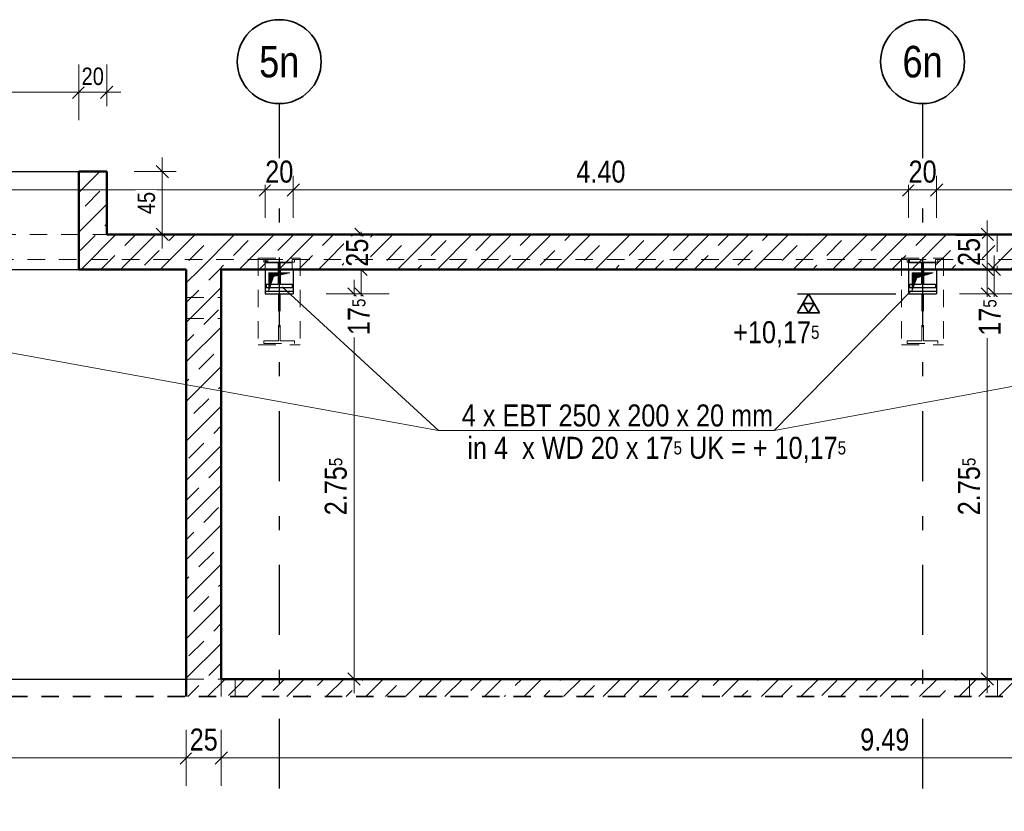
# Model space of a CAD drawing. Header units: millimetres. Extents: x -13 to 146, y -13 to 60.
# Tile 20 of 170: x 13.11 to 20.15, y 3.31 to 8.97. Entities that reach past the tile are written whole.
import ezdxf
from ezdxf.enums import TextEntityAlignment as Align

# ---------------------------------------------------------------- set-up
doc = ezdxf.new("R2010")
doc.units = ezdxf.units.MM
doc.linetypes.add('DASHDOTX2', pattern=[2, 1, -0.5, 0, -0.5])
doc.linetypes.add('HIDDEN', pattern=[0.375, 0.25, -0.125])
for name, color, linetype, lineweight in [('Achsen', 7, 'Continuous', 20), ('Schraffuren', 7, 'Continuous', 20), ('Texte', 7, 'Continuous', 20)]:
    doc.layers.add(name, color=color, linetype=linetype, lineweight=lineweight)
doc.styles.add('Arial Narrow', font='ARIALN.TTF')
doc.dimstyles.new('Arch_Strakon_dimstyle', dxfattribs={"dimtxt": 11.25, "dimasz": 1, "dimexe": 1.25, "dimexo": 0.0625, "dimgap": 1, "dimtad": 0, "dimdec": 5, "dimzin": 12, "dimdsep": 46, "dimtxsty": 'Arial Narrow', "dimblk": 'Arrowhead_Tick', "dimsah": 1, "dimcen": 0, "dimse1": 1, "dimse2": 1, "dimclrd": 6, "dimclrt": 3, "dimazin": 0, "dimtfac": 1, "dimtdec": 4, "dimtmove": 0, "dimatfit": 3, "dimldrblk": 'NONE', "dimfxl": 1, "dimtvp": 1, "dimtolj": 1, "dimtzin": 0, "dimlwd": 13, "dimarcsym": 2})
pattern_1 = [(45, (0, 0), (-0.0036769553, 0.0036769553), [])]
pattern_2 = [(45, (0, 0), (-0.1414214, 0.1414214), [0.15, -0.1]), (45, (-0.07071, 0.07071), (-0.1414214, 0.1414214), [])]

# ---------------------------------------------------------------- blocks, each defined once
blk = doc.blocks.new('Arrowhead_Tick')
at = {"color": 0, "linetype": 'Continuous', "lineweight": -2}
for p, q in [((0, 20), (0, -10)), ((-1, 0), (0, 0)), ((10, 0), (0, 0))]:
    blk.add_line(p, q, dxfattribs=at)
at = {"color": 2, "linetype": 'Continuous', "lineweight": 35}
blk.add_line((4.42, 4.42), (-4.42, -4.42), dxfattribs=at)
blk = doc.blocks.new('*D142')
at = {"layer": 'Achsen', "color": 6, "linetype": 'Continuous', "lineweight": 13}
blk.add_line((11.2746, 3.6893), (14.2896, 3.6893), dxfattribs=at)
at = {"layer": 'Defpoints', "color": 0}
for p in [(11.2646, 4.1282), (14.2996, 4.1282), (14.2996, 3.6893)]:
    blk.add_point(p, dxfattribs=at)
at = {"layer": 'Achsen', "color": 6, "lineweight": 13, "xscale": 0.01, "yscale": 0.01, "zscale": 0.01}
blk.add_blockref('Arrowhead_Tick', (14.2996, 3.6893), dxfattribs=at)
at = {"layer": 'Achsen', "color": 6, "lineweight": 13, "xscale": 0.01, "yscale": 0.01, "zscale": 0.01, "rotation": 180}
blk.add_blockref('Arrowhead_Tick', (11.2646, 3.6893), dxfattribs=at)
at = {"layer": 'Achsen', "color": 2, "lineweight": 35, "insert": (12.7821, 3.8197), "char_height": 0.1575, "attachment_point": 5, "style": 'Arial Narrow', "bg_fill": 3, "box_fill_scale": 1.1, "bg_fill_color": 256, "bg_fill_true_color": 13158600, "bg_fill_transparency": 0}
blk.add_mtext('\\A1;3.03{\\A1;\\H.6x;\\S5;}', dxfattribs=at)
blk = doc.blocks.new('_None')
blk = doc.blocks.new('*D143')
at = {"layer": 'Achsen', "color": 6, "linetype": 'Continuous', "lineweight": 13}
blk.add_line((14.3096, 3.6893), (14.5396, 3.6893), dxfattribs=at)
at = {"layer": 'Defpoints', "color": 0}
for p in [(14.5496, 4.2532), (14.2996, 4.1282), (14.5496, 3.6893)]:
    blk.add_point(p, dxfattribs=at)
at = {"layer": 'Achsen', "color": 6, "lineweight": 13, "xscale": 0.01, "yscale": 0.01, "zscale": 0.01}
blk.add_blockref('Arrowhead_Tick', (14.5496, 3.6893), dxfattribs=at)
at = {"layer": 'Achsen', "color": 6, "lineweight": 13, "xscale": 0.01, "yscale": 0.01, "zscale": 0.01, "rotation": 180}
blk.add_blockref('Arrowhead_Tick', (14.2996, 3.6893), dxfattribs=at)
at = {"layer": 'Achsen', "color": 2, "lineweight": 35, "insert": (14.4246, 3.8197), "char_height": 0.1575, "attachment_point": 5, "style": 'Arial Narrow', "bg_fill": 3, "box_fill_scale": 1.1, "bg_fill_color": 256, "bg_fill_true_color": 13158600, "bg_fill_transparency": 0}
blk.add_mtext('\\A1;25', dxfattribs=at)
blk = doc.blocks.new('*D144')
at = {"layer": 'Achsen', "color": 6, "linetype": 'Continuous', "lineweight": 13}
blk.add_line((14.5596, 3.6893), (24.0292, 3.6893), dxfattribs=at)
at = {"layer": 'Defpoints', "color": 0}
for p in [(14.5496, 4.2532), (24.0392, 4.2532), (24.0392, 3.6893)]:
    blk.add_point(p, dxfattribs=at)
at = {"layer": 'Achsen', "color": 6, "lineweight": 13, "xscale": 0.01, "yscale": 0.01, "zscale": 0.01}
blk.add_blockref('Arrowhead_Tick', (24.0392, 3.6893), dxfattribs=at)
at = {"layer": 'Achsen', "color": 6, "lineweight": 13, "xscale": 0.01, "yscale": 0.01, "zscale": 0.01, "rotation": 180}
blk.add_blockref('Arrowhead_Tick', (14.5496, 3.6893), dxfattribs=at)
at = {"layer": 'Achsen', "color": 2, "lineweight": 35, "insert": (19.2944, 3.8197), "char_height": 0.1575, "attachment_point": 5, "style": 'Arial Narrow', "bg_fill": 3, "box_fill_scale": 1.1, "bg_fill_color": 256, "bg_fill_true_color": 13158600, "bg_fill_transparency": 0}
blk.add_mtext('\\A1;9.49', dxfattribs=at)
blk = doc.blocks.new('*D202')
at = {"layer": 'Achsen', "color": 6, "linetype": 'Continuous', "lineweight": 13}
blk.add_line((10.4747, 7.7515), (14.8546, 7.7515), dxfattribs=at)
at = {"layer": 'Defpoints', "color": 0}
for p in [(14.8646, 7.7515), (10.4647, 7.1832), (14.8646, 7.0082)]:
    blk.add_point(p, dxfattribs=at)
at = {"layer": 'Achsen', "color": 6, "lineweight": 13, "xscale": 0.01, "yscale": 0.01, "zscale": 0.01}
blk.add_blockref('Arrowhead_Tick', (14.8646, 7.7515), dxfattribs=at)
at = {"layer": 'Achsen', "color": 6, "lineweight": 13, "xscale": 0.01, "yscale": 0.01, "zscale": 0.01, "rotation": 180}
blk.add_blockref('Arrowhead_Tick', (10.4647, 7.7515), dxfattribs=at)
at = {"layer": 'Achsen', "color": 2, "lineweight": 35, "insert": (12.6647, 7.8819), "char_height": 0.1575, "attachment_point": 5, "style": 'Arial Narrow', "bg_fill": 3, "box_fill_scale": 1.1, "bg_fill_color": 256, "bg_fill_true_color": 13158600, "bg_fill_transparency": 0}
blk.add_mtext('\\A1;4.40', dxfattribs=at)
blk = doc.blocks.new('*D203')
at = {"layer": 'Achsen', "color": 6, "linetype": 'Continuous', "lineweight": 13}
blk.add_line((14.8746, 7.7515), (15.0546, 7.7515), dxfattribs=at)
at = {"layer": 'Defpoints', "color": 0}
for p in [(15.0646, 7.7515), (14.8646, 7.0082), (15.0646, 7.0082)]:
    blk.add_point(p, dxfattribs=at)
at = {"layer": 'Achsen', "color": 6, "lineweight": 13, "xscale": 0.01, "yscale": 0.01, "zscale": 0.01}
blk.add_blockref('Arrowhead_Tick', (15.0646, 7.7515), dxfattribs=at)
at = {"layer": 'Achsen', "color": 6, "lineweight": 13, "xscale": 0.01, "yscale": 0.01, "zscale": 0.01, "rotation": 180}
blk.add_blockref('Arrowhead_Tick', (14.8646, 7.7515), dxfattribs=at)
at = {"layer": 'Achsen', "color": 2, "lineweight": 35, "insert": (14.9646, 7.8819), "char_height": 0.1575, "attachment_point": 5, "style": 'Arial Narrow', "bg_fill": 3, "box_fill_scale": 1.1, "bg_fill_color": 256, "bg_fill_true_color": 13158600, "bg_fill_transparency": 0}
blk.add_mtext('\\A1;20', dxfattribs=at)
blk = doc.blocks.new('*D204')
at = {"layer": 'Achsen', "color": 6, "linetype": 'Continuous', "lineweight": 13}
blk.add_line((15.0746, 7.7515), (19.4547, 7.7515), dxfattribs=at)
at = {"layer": 'Defpoints', "color": 0}
for p in [(19.4647, 7.7515), (15.0646, 7.0082), (19.4647, 7.0082)]:
    blk.add_point(p, dxfattribs=at)
at = {"layer": 'Achsen', "color": 6, "lineweight": 13, "xscale": 0.01, "yscale": 0.01, "zscale": 0.01}
blk.add_blockref('Arrowhead_Tick', (19.4647, 7.7515), dxfattribs=at)
at = {"layer": 'Achsen', "color": 6, "lineweight": 13, "xscale": 0.01, "yscale": 0.01, "zscale": 0.01, "rotation": 180}
blk.add_blockref('Arrowhead_Tick', (15.0646, 7.7515), dxfattribs=at)
at = {"layer": 'Achsen', "color": 2, "lineweight": 35, "insert": (17.2647, 7.8819), "char_height": 0.1575, "attachment_point": 5, "style": 'Arial Narrow', "bg_fill": 3, "box_fill_scale": 1.1, "bg_fill_color": 256, "bg_fill_true_color": 13158600, "bg_fill_transparency": 0}
blk.add_mtext('\\A1;4.40', dxfattribs=at)
blk = doc.blocks.new('*D205')
at = {"layer": 'Achsen', "color": 6, "linetype": 'Continuous', "lineweight": 13}
blk.add_line((19.4747, 7.7515), (19.6547, 7.7515), dxfattribs=at)
at = {"layer": 'Defpoints', "color": 0}
for p in [(19.6647, 7.7515), (19.4647, 7.0082), (19.6647, 7.0082)]:
    blk.add_point(p, dxfattribs=at)
at = {"layer": 'Achsen', "color": 6, "lineweight": 13, "xscale": 0.01, "yscale": 0.01, "zscale": 0.01}
blk.add_blockref('Arrowhead_Tick', (19.6647, 7.7515), dxfattribs=at)
at = {"layer": 'Achsen', "color": 6, "lineweight": 13, "xscale": 0.01, "yscale": 0.01, "zscale": 0.01, "rotation": 180}
blk.add_blockref('Arrowhead_Tick', (19.4647, 7.7515), dxfattribs=at)
at = {"layer": 'Achsen', "color": 2, "lineweight": 35, "insert": (19.5647, 7.8819), "char_height": 0.1575, "attachment_point": 5, "style": 'Arial Narrow', "bg_fill": 3, "box_fill_scale": 1.1, "bg_fill_color": 256, "bg_fill_true_color": 13158600, "bg_fill_transparency": 0}
blk.add_mtext('\\A1;20', dxfattribs=at)
blk = doc.blocks.new('*D206')
at = {"layer": 'Achsen', "color": 6, "linetype": 'Continuous', "lineweight": 13}
blk.add_line((19.6747, 7.7515), (24.0547, 7.7515), dxfattribs=at)
at = {"layer": 'Defpoints', "color": 0}
for p in [(24.0647, 7.7515), (19.6647, 7.0082), (24.0647, 7.0082)]:
    blk.add_point(p, dxfattribs=at)
at = {"layer": 'Achsen', "color": 6, "lineweight": 13, "xscale": 0.01, "yscale": 0.01, "zscale": 0.01}
blk.add_blockref('Arrowhead_Tick', (24.0647, 7.7515), dxfattribs=at)
at = {"layer": 'Achsen', "color": 6, "lineweight": 13, "xscale": 0.01, "yscale": 0.01, "zscale": 0.01, "rotation": 180}
blk.add_blockref('Arrowhead_Tick', (19.6647, 7.7515), dxfattribs=at)
at = {"layer": 'Achsen', "color": 2, "lineweight": 35, "insert": (21.8647, 7.8819), "char_height": 0.1575, "attachment_point": 5, "style": 'Arial Narrow', "bg_fill": 3, "box_fill_scale": 1.1, "bg_fill_color": 256, "bg_fill_true_color": 13158600, "bg_fill_transparency": 0}
blk.add_mtext('\\A1;4.40', dxfattribs=at)
blk = doc.blocks.new('*D227')
at = {"color": 6, "linetype": 'Continuous', "lineweight": 13}
blk.add_line((15.5, 4.2632), (15.5, 6.9982), dxfattribs=at)
at = {"layer": 'Defpoints', "color": 0}
for p in [(15.0646, 7.0082), (15.5, 7.0082), (14.5496, 4.2532)]:
    blk.add_point(p, dxfattribs=at)
at = {"color": 6, "lineweight": 13, "xscale": 0.01, "yscale": 0.01, "zscale": 0.01}
for p, rotation in [((15.5, 7.0082), 90), ((15.5, 4.2532), 270)]:
    blk.add_blockref('Arrowhead_Tick', p, dxfattribs=dict(at, rotation=rotation))
at = {"color": 2, "lineweight": 35, "insert": (15.3696, 5.6307), "char_height": 0.1575, "attachment_point": 5, "rotation": 90, "style": 'Arial Narrow', "bg_fill": 3, "box_fill_scale": 1.1, "bg_fill_color": 256, "bg_fill_true_color": 13158600, "bg_fill_transparency": 0}
blk.add_mtext('\\A1;2.75{\\A1;\\H.6x;\\S5;}', dxfattribs=at)
blk = doc.blocks.new('*D228')
at = {"color": 6, "linetype": 'Continuous', "lineweight": 13}
blk.add_line((15.55, 7.0182), (15.55, 7.1732), dxfattribs=at)
at = {"layer": 'Defpoints', "color": 0}
for p in [(14.5496, 7.1832), (15.0646, 7.0082)]:
    blk.add_point(p, dxfattribs=at)
at = {"color": 6, "lineweight": 13, "xscale": 0.01, "yscale": 0.01, "zscale": 0.01}
for p, rotation in [((15.55, 7.1832), 90), ((15.55, 7.0082), 270)]:
    blk.add_blockref('Arrowhead_Tick', p, dxfattribs=dict(at, rotation=rotation))
at = {"color": 2, "lineweight": 35, "insert": (15.5341, 6.8438), "char_height": 0.1575, "attachment_point": 5, "rotation": 90, "style": 'Arial Narrow', "bg_fill": 3, "box_fill_scale": 1.1, "bg_fill_color": 256, "bg_fill_true_color": 13158600, "bg_fill_transparency": 0}
blk.add_mtext('\\A1;17{\\A1;\\H.6x;\\S5;}', dxfattribs=at)
at = {"layer": 'Defpoints', "color": 0}
blk.add_point((15.55, 7.1832), dxfattribs=at)
blk = doc.blocks.new('*D229')
at = {"color": 6, "linetype": 'Continuous', "lineweight": 13}
for p, q in [((15.55, 7.4432), (15.55, 7.4532)), ((15.55, 7.1832), (15.55, 7.4332)), ((15.55, 7.1732), (15.55, 7.1632))]:
    blk.add_line(p, q, dxfattribs=at)
at = {"layer": 'Defpoints', "color": 0}
for p in [(5.8942, 7.4332), (14.5496, 7.1832)]:
    blk.add_point(p, dxfattribs=at)
at = {"color": 6, "lineweight": 13, "xscale": 0.01, "yscale": 0.01, "zscale": 0.01}
for p, rotation in [((15.55, 7.4332), 270), ((15.55, 7.1832), 90)]:
    blk.add_blockref('Arrowhead_Tick', p, dxfattribs=dict(at, rotation=rotation))
at = {"color": 2, "lineweight": 35, "insert": (15.5227, 7.3032), "char_height": 0.1575, "attachment_point": 5, "rotation": 90, "style": 'Arial Narrow', "bg_fill": 3, "box_fill_scale": 1.1, "bg_fill_color": 256, "bg_fill_true_color": 13158600, "bg_fill_transparency": 0}
blk.add_mtext('\\A1;25', dxfattribs=at)
at = {"layer": 'Defpoints', "color": 0}
blk.add_point((15.55, 7.4332), dxfattribs=at)
blk = doc.blocks.new('*D231')
at = {"color": 6, "linetype": 'Continuous', "lineweight": 13}
blk.add_line((20.0276, 4.2632), (20.0276, 6.9982), dxfattribs=at)
at = {"layer": 'Defpoints', "color": 0}
for p in [(19.6647, 7.0082), (20.0276, 7.0082), (24.0392, 4.2532)]:
    blk.add_point(p, dxfattribs=at)
at = {"color": 6, "lineweight": 13, "xscale": 0.01, "yscale": 0.01, "zscale": 0.01}
for p, rotation in [((20.0276, 7.0082), 90.00000000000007), ((20.0276, 4.2532), 270.0000000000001)]:
    blk.add_blockref('Arrowhead_Tick', p, dxfattribs=dict(at, rotation=rotation))
at = {"color": 2, "lineweight": 35, "insert": (19.8972, 5.6307), "char_height": 0.1575, "attachment_point": 5, "rotation": 90, "style": 'Arial Narrow', "bg_fill": 3, "box_fill_scale": 1.1, "bg_fill_color": 256, "bg_fill_true_color": 13158600, "bg_fill_transparency": 0}
blk.add_mtext('\\A1;2.75{\\A1;\\H.6x;\\S5;}', dxfattribs=at)
blk = doc.blocks.new('*D232')
at = {"color": 6, "linetype": 'Continuous', "lineweight": 13}
blk.add_line((20.0776, 7.0182), (20.0776, 7.1732), dxfattribs=at)
at = {"layer": 'Defpoints', "color": 0}
for p in [(24.0392, 7.1832), (19.6647, 7.0082)]:
    blk.add_point(p, dxfattribs=at)
at = {"color": 6, "lineweight": 13, "xscale": 0.01, "yscale": 0.01, "zscale": 0.01}
for p, rotation in [((20.0776, 7.1832), 90), ((20.0776, 7.0082), 270)]:
    blk.add_blockref('Arrowhead_Tick', p, dxfattribs=dict(at, rotation=rotation))
at = {"color": 2, "lineweight": 35, "insert": (20.0461, 6.8395), "char_height": 0.1575, "attachment_point": 5, "rotation": 90, "style": 'Arial Narrow', "bg_fill": 3, "box_fill_scale": 1.1, "bg_fill_color": 256, "bg_fill_true_color": 13158600, "bg_fill_transparency": 0}
blk.add_mtext('\\A1;17{\\A1;\\H.6x;\\S5;}', dxfattribs=at)
at = {"layer": 'Defpoints', "color": 0}
blk.add_point((20.0776, 7.1832), dxfattribs=at)
blk = doc.blocks.new('*D233')
at = {"color": 6, "linetype": 'Continuous', "lineweight": 13}
blk.add_line((20.0276, 7.1932), (20.0276, 7.4232), dxfattribs=at)
at = {"layer": 'Defpoints', "color": 0}
for p in [(20.0276, 7.4332), (25.5807, 7.4332), (24.0392, 7.1832)]:
    blk.add_point(p, dxfattribs=at)
at = {"color": 6, "lineweight": 13, "xscale": 0.01, "yscale": 0.01, "zscale": 0.01}
for p, rotation in [((20.0276, 7.4332), 89.99999999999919), ((20.0276, 7.1832), 269.9999999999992)]:
    blk.add_blockref('Arrowhead_Tick', p, dxfattribs=dict(at, rotation=rotation))
at = {"color": 2, "lineweight": 35, "insert": (19.8972, 7.3082), "char_height": 0.1575, "attachment_point": 5, "rotation": 90, "style": 'Arial Narrow', "bg_fill": 3, "box_fill_scale": 1.1, "bg_fill_color": 256, "bg_fill_true_color": 13158600, "bg_fill_transparency": 0}
blk.add_mtext('\\A1;25', dxfattribs=at)
blk = doc.blocks.new('*D710')
at = {"color": 6, "linetype": 'Continuous', "lineweight": 13}
blk.add_line((12.0409, 8.45), (13.5209, 8.45), dxfattribs=at)
at = {"layer": 'Defpoints', "color": 0}
for p in [(13.5309, 8.45), (12.0309, 7.8832), (13.5309, 7.8832)]:
    blk.add_point(p, dxfattribs=at)
at = {"color": 6, "lineweight": 13, "xscale": 0.01, "yscale": 0.01, "zscale": 0.01}
blk.add_blockref('Arrowhead_Tick', (13.5309, 8.45), dxfattribs=at)
at = {"color": 6, "lineweight": 13, "xscale": 0.01, "yscale": 0.01, "zscale": 0.01, "rotation": 180}
blk.add_blockref('Arrowhead_Tick', (12.0309, 8.45), dxfattribs=at)
at = {"color": 3, "lineweight": 35, "insert": (12.7809, 8.5638), "char_height": 0.125, "attachment_point": 5, "style": 'Arial Narrow', "bg_fill": 3, "box_fill_scale": 1.1, "bg_fill_color": 256, "bg_fill_true_color": 13158600, "bg_fill_transparency": 0}
blk.add_mtext('\\A1;1.50', dxfattribs=at)
blk = doc.blocks.new('*D711')
at = {"color": 6, "linetype": 'Continuous', "lineweight": 13}
blk.add_line((13.5409, 8.45), (13.7209, 8.45), dxfattribs=at)
at = {"layer": 'Defpoints', "color": 0}
for p in [(13.7309, 8.45), (13.5309, 7.8832), (13.7309, 7.8832)]:
    blk.add_point(p, dxfattribs=at)
at = {"color": 6, "lineweight": 13, "xscale": 0.01, "yscale": 0.01, "zscale": 0.01}
blk.add_blockref('Arrowhead_Tick', (13.7309, 8.45), dxfattribs=at)
at = {"color": 6, "lineweight": 13, "xscale": 0.01, "yscale": 0.01, "zscale": 0.01, "rotation": 180}
blk.add_blockref('Arrowhead_Tick', (13.5309, 8.45), dxfattribs=at)
at = {"color": 3, "lineweight": 35, "insert": (13.6309, 8.5638), "char_height": 0.125, "attachment_point": 5, "style": 'Arial Narrow', "bg_fill": 3, "box_fill_scale": 1.1, "bg_fill_color": 256, "bg_fill_true_color": 13158600, "bg_fill_transparency": 0}
blk.add_mtext('\\A1;20', dxfattribs=at)
blk = doc.blocks.new('*D712')
at = {"color": 6, "linetype": 'Continuous', "lineweight": 13}
blk.add_line((14.1281, 7.4432), (14.1281, 7.8732), dxfattribs=at)
at = {"layer": 'Defpoints', "color": 0}
for p in [(13.7309, 7.8832), (14.1281, 7.8832), (13.7309, 7.4332)]:
    blk.add_point(p, dxfattribs=at)
at = {"color": 6, "lineweight": 13, "xscale": 0.01, "yscale": 0.01, "zscale": 0.01}
for p, rotation in [((14.1281, 7.8832), 90), ((14.1281, 7.4332), 270)]:
    blk.add_blockref('Arrowhead_Tick', p, dxfattribs=dict(at, rotation=rotation))
at = {"color": 3, "lineweight": 35, "insert": (14.0145, 7.6582), "char_height": 0.125, "attachment_point": 5, "rotation": 90, "style": 'Arial Narrow', "bg_fill": 3, "box_fill_scale": 1.1, "bg_fill_color": 256, "bg_fill_true_color": 13158600, "bg_fill_transparency": 0}
blk.add_mtext('\\A1;45', dxfattribs=at)

msp = doc.modelspace()

# ---------------------------------------------------------------- hatches: boundary and pattern name
at = {"layer": 'Schraffuren', "lineweight": 13}
h = msp.add_hatch(dxfattribs=at)
h.set_pattern_fill('bB', color=6, scale=0.01, angle=45, style=0, pattern_type=2)
h.set_pattern_definition(pattern_2)
h.paths.add_polyline_path([(13.730895, 7.433233), (13.730895, 7.883233), (13.530895, 7.883233), (13.530895, 7.433233)])
h = msp.add_hatch(dxfattribs=at)
h.set_pattern_fill('bB', color=6, scale=0.01, angle=45, style=0, pattern_type=2)
h.set_pattern_definition(pattern_2)
h.paths.add_polyline_path([(24.289608, 7.253233), (25.580652, 7.253233), (25.580652, 7.433233), (13.530895, 7.433233), (13.530895, 7.183233), (24.289608, 7.183233)])
h = msp.add_hatch(dxfattribs=at)
h.set_pattern_fill('bB', color=6, scale=0.01, angle=45, style=0, pattern_type=2)
h.set_pattern_definition(pattern_2)
h.paths.add_polyline_path([(14.549642, 4.253233), (14.549642, 7.183233), (14.299642, 7.183233), (14.299642, 4.253233)])
h = msp.add_hatch(dxfattribs=at)
h.set_pattern_fill('bB', color=6, scale=0.01, angle=45, style=0, pattern_type=2)
h.set_pattern_definition(pattern_2)
h.paths.add_polyline_path([(14.299642, 4.128233), (24.289236, 4.128233), (24.289236, 4.253239), (14.299642, 4.253239)])
at = {"layer": 'Texte', "lineweight": 13}
h = msp.add_hatch(dxfattribs=at)
h.set_pattern_fill('Mau', color=6, scale=0.01, angle=45, style=0, pattern_type=2)
h.set_pattern_definition(pattern_1)
h.paths.add_polyline_path([(14.889648, 7.033233), (14.924153, 7.133839), (15.039648, 7.158233), (14.889648, 7.158233)])
h = msp.add_hatch(dxfattribs=at)
h.set_pattern_fill('Mau', color=6, scale=0.01, angle=45, style=0, pattern_type=2)
h.set_pattern_definition(pattern_1)
h.paths.add_polyline_path([(19.489655, 7.033233), (19.52399, 7.122698), (19.639655, 7.158233), (19.489655, 7.158233)])

# ---------------------------------------------------------------- linework, layer by layer
at = {"color": 6, "linetype": 'HIDDEN', "lineweight": 13, "ltscale": 0.5}
for q in [(19.558647, 6.672233), (19.454647, 6.653233)]:
    msp.add_line((19.454647, 6.672233), q, dxfattribs=at)
at = {"color": 5, "linetype": 'Continuous', "lineweight": 18}
msp.add_line((18.50277, 6.032333), (16.103647, 6.032333), dxfattribs=at)
at = {"layer": 'Achsen', "color": 3, "linetype": 'DASHDOTX2', "lineweight": 25, "ltscale": 0.5}
for p, q in [((14.964631, 8.369503), (14.964631, 3.307478)), ((19.564631, 8.369503), (19.564631, 3.307478))]:
    msp.add_line(p, q, dxfattribs=at)
at = {"layer": 'Achsen', "color": 5, "linetype": 'Continuous', "lineweight": 18}
for p, q in [((16.103647, 6.032333), (10.516532, 7.04479)), ((16.103647, 6.032333), (14.985239, 7.059205)), ((18.50277, 6.032333), (24.081218, 7.059205)), ((18.50277, 6.032333), (19.482775, 7.030375))]:
    msp.add_line(p, q, dxfattribs=at)
at = {"layer": 'Achsen', "color": 2, "linetype": 'Continuous', "lineweight": 35}
for p, q in [((18.75, 6.871838), (18.710625, 6.940036)), ((18.710625, 6.940036), (18.789375, 6.940036)), ((18.789375, 6.940036), (18.75, 6.871838)), ((18.82875, 6.871838), (18.67125, 6.871838))]:
    msp.add_line(p, q, dxfattribs=at)
for centre in [(14.964631, 8.669503), (19.564631, 8.669503)]:
    msp.add_circle(centre, 0.3, dxfattribs=at)
at = {"layer": 'Texte', "color": 6, "linetype": 'Continuous', "lineweight": 13}
for p, q in [((14.889648, 7.033233), (14.889648, 7.158233)), ((14.889648, 7.158233), (15.039648, 7.158233)), ((14.889648, 7.033233), (14.889648, 7.158233)), ((14.889648, 7.158233), (15.039648, 7.158233)), ((14.889648, 7.033233), (14.924153, 7.133839)), ((14.924153, 7.133839), (15.039648, 7.158233)), ((19.489655, 7.033233), (19.489655, 7.158233)), ((19.489655, 7.158233), (19.639655, 7.158233)), ((19.489655, 7.033233), (19.52399, 7.122698)), ((19.52399, 7.122698), (19.639655, 7.158233))]:
    msp.add_line(p, q, dxfattribs=at)

# ---------------------------------------------------------------- texts
at = {"color": 2, "lineweight": 35, "style": 'Arial Narrow'}
msp.add_text('4 x EBT 250 x 200 x 20 mm', height=0.1575, dxfattribs=at).set_placement((16.269877, 6.059962))
at = {"layer": 'Achsen', "color": 4, "lineweight": 50, "style": 'Arial Narrow'}
for s, p in [('5n', (14.964631, 8.669503)), ('6n', (19.564631, 8.669503))]:
    msp.add_text(s, height=0.225, dxfattribs=at).set_placement(p, align=Align.MIDDLE_CENTER)
at = {"layer": 'Achsen', "color": 2, "lineweight": 35, "char_height": 0.1575, "line_spacing_factor": 0.9, "style": 'Arial Narrow'}
for s, insert, attachment_point in [(' +10,17{\\A1;\\H.6x;\\S5;}', (18.160204, 6.813065), 1), (' in 4  x WD 20 x 17{\\A1;\\H.6x;\\S5;} UK = + 10,17{\\A1;\\H.6x;\\S5;}', (16.259688, 5.799202), 7)]:
    msp.add_mtext(s, dxfattribs=dict(at, insert=insert, attachment_point=attachment_point))

# ---------------------------------------------------------------- next in the draw order: dimensions: what is measured, and where the dimension line sits
at = {"layer": 'Achsen', "lineweight": 35}
for base, p1, p2, text, picture, middle in [((14.864648, 7.751483), (10.464678, 7.183233), (14.864648, 7.008233), '4.40', '*D202', (12.664663, 7.751483)), ((14.299642, 3.68929), (11.264642, 4.128233), (14.299642, 4.128233), '3.03{\\A1;\\H.6x;\\S5;}', '*D142', (12.782142, 3.68929))]:
    dim = msp.add_linear_dim(base=base, p1=p1, p2=p2, text=text, dimstyle='Arch_Strakon_dimstyle', override={"dimscale": 0.01, "dimtxt": 15.75, "dimasz": 1, "dimgap": 5, "dimtad": 1, "dimjust": 0, "dimtih": 0, "dimtoh": 0, "dimdec": 5, "dimdsep": 46, "dimtxsty": 'Arial Narrow', "dimclrd": 6, "dimclrt": 2, "dimtix": 1, "dimtofl": 255, "dimtmove": 0, "dimatfit": 2, "dimfxl": 0, "dimfxlon": 0, "dimtvp": 31.746032, "dimtfill": 1, "dimtfillclr": 7, "dimlwd": 13}, dxfattribs=at)
    dim.commit()
    dim.dimension.update_dxf_attribs({"geometry": picture, "text_midpoint": middle, "dimtype": 160})

# ---------------------------------------------------------------- next in the draw order: dimensions: what is measured, and where the dimension line sits
at = {"lineweight": 35}
dim = msp.add_linear_dim(base=(13.530895, 8.45), p1=(12.030895, 7.883233), p2=(13.530895, 7.883233), text='1.50', dimstyle='Arch_Strakon_dimstyle', override={"dimscale": 0.01, "dimtxt": 12.5, "dimasz": 1, "dimgap": 5, "dimtad": 1, "dimjust": 0, "dimtih": 0, "dimtoh": 0, "dimdec": 5, "dimdsep": 46, "dimtxsty": 'Arial Narrow', "dimclrd": 6, "dimclrt": 3, "dimtix": 1, "dimtofl": 255, "dimtmove": 0, "dimatfit": 2, "dimfxl": 0, "dimfxlon": 0, "dimtvp": 40, "dimtfill": 1, "dimtfillclr": 7, "dimlwd": 13}, dxfattribs=at)
dim.commit()
dim.dimension.update_dxf_attribs({"geometry": '*D710', "text_midpoint": (12.780895, 8.45), "dimtype": 160})
at = {"layer": 'Achsen', "lineweight": 35}
for base, p1, p2, text, picture, middle in [((15.064648, 7.751483), (14.864648, 7.008233), (15.064648, 7.008233), '20', '*D203', (14.964648, 7.751483)), ((14.549642, 3.68929), (14.299642, 4.128233), (14.549642, 4.253239), '25', '*D143', (14.424642, 3.68929))]:
    dim = msp.add_linear_dim(base=base, p1=p1, p2=p2, text=text, dimstyle='Arch_Strakon_dimstyle', override={"dimscale": 0.01, "dimtxt": 15.75, "dimasz": 1, "dimgap": 5, "dimtad": 1, "dimjust": 0, "dimtih": 0, "dimtoh": 0, "dimdec": 5, "dimdsep": 46, "dimtxsty": 'Arial Narrow', "dimclrd": 6, "dimclrt": 2, "dimtix": 1, "dimtofl": 255, "dimtmove": 0, "dimatfit": 2, "dimfxl": 0, "dimfxlon": 0, "dimtvp": 31.746032, "dimtfill": 1, "dimtfillclr": 7, "dimlwd": 13}, dxfattribs=at)
    dim.commit()
    dim.dimension.update_dxf_attribs({"geometry": picture, "text_midpoint": middle, "dimtype": 160})

# ---------------------------------------------------------------- next in the draw order: linework, layer by layer
at = {"color": 4, "linetype": 'Continuous', "lineweight": 50}
msp.add_line((14.299642, 4.253239), (14.299642, 4.128233), dxfattribs=at)
at = {"layer": 'Achsen', "color": 3, "linetype": 'Continuous', "lineweight": 25}
msp.add_line((11.264642, 4.253239), (14.299642, 4.253239), dxfattribs=at)
at = {"layer": 'Achsen', "color": 9, "linetype": 'Continuous', "lineweight": 0}
msp.add_circle((14.299642, 4.253233), 0.00111, dxfattribs=at)

# ---------------------------------------------------------------- next in the draw order: dimensions: what is measured, and where the dimension line sits
at = {"lineweight": 35}
dim = msp.add_linear_dim(base=(13.730895, 8.45), p1=(13.530895, 7.883233), p2=(13.730895, 7.883233), text='20', dimstyle='Arch_Strakon_dimstyle', override={"dimscale": 0.01, "dimtxt": 12.5, "dimasz": 1, "dimgap": 5, "dimtad": 1, "dimjust": 0, "dimtih": 0, "dimtoh": 0, "dimdec": 5, "dimdsep": 46, "dimtxsty": 'Arial Narrow', "dimclrd": 6, "dimclrt": 3, "dimtix": 1, "dimtofl": 255, "dimtmove": 0, "dimatfit": 2, "dimfxl": 0, "dimfxlon": 0, "dimtvp": 40, "dimtfill": 1, "dimtfillclr": 7, "dimlwd": 13}, dxfattribs=at)
dim.commit()
dim.dimension.update_dxf_attribs({"geometry": '*D711', "text_midpoint": (13.630895, 8.45), "dimtype": 160})
at = {"layer": 'Achsen', "lineweight": 35}
for base, p1, p2, text, picture, middle in [((19.464655, 7.751483), (15.064648, 7.008233), (19.464655, 7.008233), '4.40', '*D204', (17.264652, 7.751483)), ((24.039236, 3.68929), (14.549642, 4.253239), (24.039236, 4.253233), '9.49', '*D144', (19.294439, 3.68929))]:
    dim = msp.add_linear_dim(base=base, p1=p1, p2=p2, text=text, dimstyle='Arch_Strakon_dimstyle', override={"dimscale": 0.01, "dimtxt": 15.75, "dimasz": 1, "dimgap": 5, "dimtad": 1, "dimjust": 0, "dimtih": 0, "dimtoh": 0, "dimdec": 5, "dimdsep": 46, "dimtxsty": 'Arial Narrow', "dimclrd": 6, "dimclrt": 2, "dimtix": 1, "dimtofl": 255, "dimtmove": 0, "dimatfit": 2, "dimfxl": 0, "dimfxlon": 0, "dimtvp": 31.746032, "dimtfill": 1, "dimtfillclr": 7, "dimlwd": 13}, dxfattribs=at)
    dim.commit()
    dim.dimension.update_dxf_attribs({"geometry": picture, "text_midpoint": middle, "dimtype": 160})

# ---------------------------------------------------------------- next in the draw order: linework, layer by layer
at = {"layer": 'Achsen', "color": 3, "linetype": 'Continuous', "lineweight": 25}
msp.add_line((12.030895, 7.883233), (13.530895, 7.883233), dxfattribs=at)
at = {"layer": 'Achsen', "color": 2, "linetype": 'Continuous', "lineweight": 35}
for p, q in [((18.67125, 6.871838), (18.75, 7.008233)), ((18.75, 7.008233), (18.82875, 6.871838))]:
    msp.add_line(p, q, dxfattribs=at)

# ---------------------------------------------------------------- next in the draw order: dimensions: what is measured, and where the dimension line sits
at = {"lineweight": 35}
dim = msp.add_linear_dim(base=(15.5, 7.008233), p1=(14.549642, 4.253239), p2=(15.064648, 7.008233), angle=90, text='2.75{\\A1;\\H.6x;\\S5;}', dimstyle='Arch_Strakon_dimstyle', override={"dimscale": 0.01, "dimtxt": 15.75, "dimasz": 1, "dimgap": 5, "dimtad": 1, "dimjust": 0, "dimtih": 0, "dimtoh": 0, "dimdec": 5, "dimdsep": 46, "dimtxsty": 'Arial Narrow', "dimclrd": 6, "dimclrt": 2, "dimtix": 1, "dimtofl": 255, "dimtmove": 0, "dimatfit": 2, "dimfxl": 0, "dimfxlon": 0, "dimtvp": 31.746032, "dimtfill": 1, "dimtfillclr": 7, "dimlwd": 13}, dxfattribs=at)
dim.commit()
dim.dimension.update_dxf_attribs({"geometry": '*D227', "text_midpoint": (15.5, 5.630736), "dimtype": 160})
at = {"layer": 'Achsen', "lineweight": 35}
dim = msp.add_linear_dim(base=(19.664655, 7.751483), p1=(19.464655, 7.008233), p2=(19.664655, 7.008233), text='20', dimstyle='Arch_Strakon_dimstyle', override={"dimscale": 0.01, "dimtxt": 15.75, "dimasz": 1, "dimgap": 5, "dimtad": 1, "dimjust": 0, "dimtih": 0, "dimtoh": 0, "dimdec": 5, "dimdsep": 46, "dimtxsty": 'Arial Narrow', "dimclrd": 6, "dimclrt": 2, "dimtix": 1, "dimtofl": 255, "dimtmove": 0, "dimatfit": 2, "dimfxl": 0, "dimfxlon": 0, "dimtvp": 31.746032, "dimtfill": 1, "dimtfillclr": 7, "dimlwd": 13}, dxfattribs=at)
dim.commit()
dim.dimension.update_dxf_attribs({"geometry": '*D205', "text_midpoint": (19.564655, 7.751483), "dimtype": 160})

# ---------------------------------------------------------------- next in the draw order: linework, layer by layer
at = {"color": 6, "linetype": 'HIDDEN', "lineweight": 13, "ltscale": 0.5}
for p, q in [((19.414655, 7.263233), (19.414655, 6.643233)), ((19.454647, 7.253233), (19.454647, 7.234233)), ((19.464655, 7.253233), (19.464655, 7.183233)), ((19.471647, 7.253233), (19.471647, 7.229233)), ((14.299642, 4.253239), (14.549642, 4.253239)), ((14.549642, 4.253239), (14.549642, 4.128233)), ((14.649642, 4.253239), (14.649642, 4.128233))]:
    msp.add_line(p, q, dxfattribs=at)
at = {"layer": 'Achsen', "color": 3, "linetype": 'Continuous', "lineweight": 25}
for p, q in [((19.464655, 7.183233), (19.464655, 7.028233)), ((19.464655, 7.053233), (19.471647, 7.053233)), ((19.471647, 7.077233), (19.471647, 7.053233)), ((18.67125, 7.008233), (19.374094, 7.008233)), ((19.464655, 7.028233), (19.464655, 7.008233))]:
    msp.add_line(p, q, dxfattribs=at)
at = {"layer": 'Achsen', "color": 9, "linetype": 'Continuous', "lineweight": 0}
msp.add_circle((14.549642, 4.253233), 0.00111, dxfattribs=at)

# ---------------------------------------------------------------- next in the draw order: dimensions: what is measured, and where the dimension line sits
at = {"lineweight": 35}
dim = msp.add_linear_dim(base=(15.55, 7.183233), p1=(15.064648, 7.008233), p2=(14.549642, 7.183233), angle=90, text='17{\\A1;\\H.6x;\\S5;}', dimstyle='Arch_Strakon_dimstyle', override={"dimscale": 0.01, "dimtxt": 15.75, "dimasz": 1, "dimgap": 5, "dimtad": 0, "dimjust": 0, "dimtih": 0, "dimtoh": 0, "dimdec": 5, "dimdsep": 46, "dimtxsty": 'Arial Narrow', "dimclrd": 6, "dimclrt": 2, "dimtix": 0, "dimtofl": 255, "dimtmove": 2, "dimatfit": 2, "dimfxl": 0, "dimfxlon": 0, "dimtvp": 31.746032, "dimtfill": 1, "dimtfillclr": 7, "dimlwd": 13}, dxfattribs=at)
dim.commit()
dim.dimension.update_dxf_attribs({"geometry": '*D228', "text_midpoint": (15.534133, 6.843802), "dimtype": 160})
at = {"layer": 'Achsen', "lineweight": 35}
dim = msp.add_linear_dim(base=(24.064663, 7.751483), p1=(19.664655, 7.008233), p2=(24.064663, 7.008233), text='4.40', dimstyle='Arch_Strakon_dimstyle', override={"dimscale": 0.01, "dimtxt": 15.75, "dimasz": 1, "dimgap": 5, "dimtad": 1, "dimjust": 0, "dimtih": 0, "dimtoh": 0, "dimdec": 5, "dimdsep": 46, "dimtxsty": 'Arial Narrow', "dimclrd": 6, "dimclrt": 2, "dimtix": 1, "dimtofl": 255, "dimtmove": 0, "dimatfit": 2, "dimfxl": 0, "dimfxlon": 0, "dimtvp": 31.746032, "dimtfill": 1, "dimtfillclr": 7, "dimlwd": 13}, dxfattribs=at)
dim.commit()
dim.dimension.update_dxf_attribs({"geometry": '*D206', "text_midpoint": (21.864659, 7.751483), "dimtype": 160})

# ---------------------------------------------------------------- next in the draw order: linework, layer by layer
at = {"color": 6, "linetype": 'HIDDEN', "lineweight": 13, "ltscale": 0.5}
for p, q in [((19.454647, 7.234233), (19.558647, 7.234233)), ((19.471647, 7.229233), (19.557397, 7.229233)), ((19.557397, 7.229233), (19.557397, 7.183233)), ((19.558647, 7.234233), (19.558647, 6.672233)), ((19.570647, 7.234233), (19.570647, 6.672233)), ((19.571897, 7.229233), (19.571897, 7.183233)), ((14.299642, 6.983233), (14.549642, 6.983233)), ((14.299642, 6.833233), (14.549642, 6.833233)), ((14.814648, 6.643233), (15.114648, 6.643233)), ((14.854641, 6.672233), (14.958641, 6.672233)), ((14.854641, 6.672233), (14.854641, 6.653233)), ((14.854641, 6.653233), (15.074641, 6.653233)), ((14.970641, 6.672233), (15.074641, 6.672233)), ((15.074641, 6.672233), (15.074641, 6.653233))]:
    msp.add_line(p, q, dxfattribs=at)
at = {"layer": 'Achsen', "color": 3, "linetype": 'Continuous', "lineweight": 25}
for p, q in [((19.557397, 7.183233), (19.557397, 7.077233)), ((19.571897, 7.183233), (19.571897, 7.077233)), ((14.864648, 7.053233), (14.871641, 7.053233)), ((14.871641, 7.077233), (14.957391, 7.077233)), ((14.871641, 7.077233), (14.871641, 7.053233)), ((14.871641, 7.053233), (15.057641, 7.053233)), ((14.971891, 7.077233), (15.057641, 7.077233)), ((15.057641, 7.077233), (15.057641, 7.053233)), ((15.057641, 7.053233), (15.064648, 7.053233)), ((19.471647, 7.077233), (19.557397, 7.077233)), ((14.864648, 7.028233), (15.064648, 7.028233)), ((14.864648, 7.028233), (14.864648, 7.008233)), ((14.864648, 7.008233), (15.064648, 7.008233)), ((15.064648, 7.028233), (15.064648, 7.008233))]:
    msp.add_line(p, q, dxfattribs=at)

# ---------------------------------------------------------------- next in the draw order: dimensions: what is measured, and where the dimension line sits
at = {"lineweight": 35}
for base, p1, p2, text, override, picture, middle in [((15.55, 7.433233), (14.549642, 7.183233), (5.894235, 7.433233), '25', {"dimscale": 0.01, "dimtxt": 15.75, "dimasz": 1, "dimgap": 5, "dimtad": 0, "dimjust": 0, "dimtih": 0, "dimtoh": 0, "dimdec": 5, "dimdsep": 46, "dimtxsty": 'Arial Narrow', "dimclrd": 6, "dimclrt": 2, "dimtix": 0, "dimtofl": 255, "dimtmove": 2, "dimatfit": 2, "dimfxl": 0, "dimfxlon": 0, "dimtvp": 31.746032, "dimtfill": 1, "dimtfillclr": 7, "dimlwd": 13}, '*D229', (15.522702, 7.303242)), ((20.027583, 7.008233), (24.039236, 4.253233), (19.664655, 7.008233), '2.75{\\A1;\\H.6x;\\S5;}', {"dimscale": 0.01, "dimtxt": 15.75, "dimasz": 1, "dimgap": 5, "dimtad": 1, "dimjust": 0, "dimtih": 0, "dimtoh": 0, "dimdec": 5, "dimdsep": 46, "dimtxsty": 'Arial Narrow', "dimclrd": 6, "dimclrt": 2, "dimtix": 1, "dimtofl": 255, "dimtmove": 0, "dimatfit": 2, "dimfxl": 0, "dimfxlon": 0, "dimtvp": 31.746032, "dimtfill": 1, "dimtfillclr": 7, "dimlwd": 13}, '*D231', (20.027583, 5.630733))]:
    dim = msp.add_linear_dim(base=base, p1=p1, p2=p2, angle=90, text=text, dimstyle='Arch_Strakon_dimstyle', override=override, dxfattribs=at)
    dim.commit()
    dim.dimension.update_dxf_attribs({"geometry": picture, "text_midpoint": middle, "dimtype": 160})

# ---------------------------------------------------------------- next in the draw order: linework, layer by layer
at = {"color": 4, "linetype": 'Continuous', "lineweight": 50}
for p, q in [((13.530895, 7.883233), (13.530895, 7.433233)), ((13.530895, 7.433233), (13.530895, 7.183233)), ((13.530895, 7.183233), (14.299642, 7.183233)), ((14.299642, 7.183233), (14.299642, 4.253239)), ((14.549642, 7.183233), (14.549642, 4.253239)), ((14.549642, 4.253239), (24.039236, 4.253239))]:
    msp.add_line(p, q, dxfattribs=at)
at = {"color": 6, "linetype": 'HIDDEN', "lineweight": 13, "ltscale": 0.5}
for p, q in [((10.464678, 7.253233), (14.864648, 7.253233)), ((14.814648, 7.263233), (15.114648, 7.263233)), ((14.814648, 7.263233), (14.814648, 6.643233)), ((14.854641, 7.253233), (14.854641, 7.234233)), ((14.864648, 7.253233), (15.057641, 7.253233)), ((14.864648, 7.253233), (14.864648, 7.183233)), ((14.871641, 7.253233), (14.871641, 7.229233)), ((15.057641, 7.253233), (19.464655, 7.253233)), ((15.057641, 7.253233), (15.057641, 7.183233)), ((15.074641, 7.253233), (15.074641, 7.234233)), ((15.114648, 7.263233), (15.114648, 6.643233)), ((14.854641, 7.234233), (14.958641, 7.234233)), ((14.871641, 7.229233), (14.957391, 7.229233)), ((14.957391, 7.229233), (14.957391, 7.183233)), ((14.958641, 7.234233), (14.958641, 6.672233)), ((14.970641, 7.234233), (15.074641, 7.234233)), ((14.970641, 7.234233), (14.970641, 6.672233)), ((14.971891, 7.229233), (15.057641, 7.229233)), ((14.971891, 7.229233), (14.971891, 7.183233)), ((19.900005, 4.253239), (19.900005, 4.128233)), ((20.100005, 4.253239), (20.100005, 4.128233))]:
    msp.add_line(p, q, dxfattribs=at)
at = {"color": 2, "linetype": 'HIDDEN', "lineweight": 35, "ltscale": 0.5}
msp.add_line((11.014642, 4.128233), (24.539236, 4.128233), dxfattribs=at)
at = {"layer": 'Achsen', "color": 3, "linetype": 'Continuous', "lineweight": 25}
for p, q in [((12.030895, 7.183233), (13.530895, 7.183233)), ((14.864648, 7.183233), (14.864648, 7.028233)), ((14.957391, 7.183233), (14.957391, 7.077233)), ((14.971891, 7.183233), (14.971891, 7.077233)), ((15.064648, 7.183233), (15.064648, 7.028233))]:
    msp.add_line(p, q, dxfattribs=at)

# ---------------------------------------------------------------- next in the draw order: dimensions: what is measured, and where the dimension line sits
at = {"lineweight": 35}
for base, p1, p2, text, override, picture, middle in [((14.128099, 7.883233), (13.730895, 7.433233), (13.730895, 7.883233), '45', {"dimscale": 0.01, "dimtxt": 12.5, "dimasz": 1, "dimgap": 5, "dimtad": 1, "dimjust": 0, "dimtih": 0, "dimtoh": 0, "dimdec": 5, "dimdsep": 46, "dimtxsty": 'Arial Narrow', "dimclrd": 6, "dimclrt": 3, "dimtix": 1, "dimtofl": 255, "dimtmove": 0, "dimatfit": 2, "dimfxl": 0, "dimfxlon": 0, "dimtvp": 40, "dimtfill": 1, "dimtfillclr": 7, "dimlwd": 13}, '*D712', (14.128099, 7.658233)), ((20.077583, 7.183233), (19.664655, 7.008233), (24.039236, 7.183233), '17{\\A1;\\H.6x;\\S5;}', {"dimscale": 0.01, "dimtxt": 15.75, "dimasz": 1, "dimgap": 5, "dimtad": 0, "dimjust": 0, "dimtih": 0, "dimtoh": 0, "dimdec": 5, "dimdsep": 46, "dimtxsty": 'Arial Narrow', "dimclrd": 6, "dimclrt": 2, "dimtix": 0, "dimtofl": 255, "dimtmove": 2, "dimatfit": 2, "dimfxl": 0, "dimfxlon": 0, "dimtvp": 31.746032, "dimtfill": 1, "dimtfillclr": 7, "dimlwd": 13}, '*D232', (20.046057, 6.83952))]:
    dim = msp.add_linear_dim(base=base, p1=p1, p2=p2, angle=90, text=text, dimstyle='Arch_Strakon_dimstyle', override=override, dxfattribs=at)
    dim.commit()
    dim.dimension.update_dxf_attribs({"geometry": picture, "text_midpoint": middle, "dimtype": 160})

# ---------------------------------------------------------------- next in the draw order: linework, layer by layer
at = {"color": 4, "linetype": 'Continuous', "lineweight": 50}
for p, q in [((13.530895, 7.883233), (13.730895, 7.883233)), ((13.730895, 7.883233), (13.730895, 7.433233))]:
    msp.add_line(p, q, dxfattribs=at)
at = {"color": 6, "linetype": 'HIDDEN', "lineweight": 13, "ltscale": 0.5}
for p, q in [((11.830895, 7.433233), (13.730895, 7.433233)), ((19.414655, 7.263233), (19.714655, 7.263233)), ((19.464655, 7.253233), (19.657647, 7.253233)), ((19.657647, 7.253233), (19.657647, 7.183233)), ((19.674647, 7.253233), (19.674647, 7.234233)), ((19.714655, 7.263233), (19.714655, 6.643233)), ((19.570647, 7.234233), (19.674647, 7.234233)), ((19.571897, 7.229233), (19.657647, 7.229233)), ((19.414655, 6.643233), (19.714655, 6.643233)), ((19.454647, 6.653233), (19.674647, 6.653233)), ((19.570647, 6.672233), (19.674647, 6.672233)), ((19.674647, 6.672233), (19.674647, 6.653233))]:
    msp.add_line(p, q, dxfattribs=at)
at = {"layer": 'Achsen', "color": 3, "linetype": 'Continuous', "lineweight": 25}
for p, q in [((19.664655, 7.183233), (19.664655, 7.028233)), ((19.471647, 7.053233), (19.657647, 7.053233)), ((19.571897, 7.077233), (19.657647, 7.077233)), ((19.657647, 7.077233), (19.657647, 7.053233)), ((19.657647, 7.053233), (19.664655, 7.053233)), ((19.464655, 7.028233), (19.664655, 7.028233)), ((19.464655, 7.008233), (19.664655, 7.008233)), ((19.664655, 7.028233), (19.664655, 7.008233))]:
    msp.add_line(p, q, dxfattribs=at)

# ---------------------------------------------------------------- next in the draw order: dimensions: what is measured, and where the dimension line sits
at = {"lineweight": 35}
dim = msp.add_linear_dim(base=(20.027583, 7.433233), p1=(24.039236, 7.183233), p2=(25.580652, 7.433233), angle=90, text='25', dimstyle='Arch_Strakon_dimstyle', override={"dimscale": 0.01, "dimtxt": 15.75, "dimasz": 1, "dimgap": 5, "dimtad": 1, "dimjust": 0, "dimtih": 0, "dimtoh": 0, "dimdec": 5, "dimdsep": 46, "dimtxsty": 'Arial Narrow', "dimclrd": 6, "dimclrt": 2, "dimtix": 1, "dimtofl": 255, "dimtmove": 0, "dimatfit": 2, "dimfxl": 0, "dimfxlon": 0, "dimtvp": 31.746032, "dimtfill": 1, "dimtfillclr": 7, "dimlwd": 13}, dxfattribs=at)
dim.commit()
dim.dimension.update_dxf_attribs({"geometry": '*D233', "text_midpoint": (20.027583, 7.308233), "dimtype": 160})

# ---------------------------------------------------------------- next in the draw order: linework, layer by layer
at = {"color": 4, "linetype": 'Continuous', "lineweight": 50}
for p, q in [((13.730895, 7.433233), (25.580652, 7.433233)), ((14.549642, 7.183233), (24.039236, 7.183233))]:
    msp.add_line(p, q, dxfattribs=at)
at = {"color": 6, "linetype": 'HIDDEN', "lineweight": 13, "ltscale": 0.5}
for p, q in [((20.098457, 7.433233), (20.098457, 7.183233)), ((19.657647, 7.253233), (24.064663, 7.253233))]:
    msp.add_line(p, q, dxfattribs=at)

doc.saveas('drawing.dxf')
